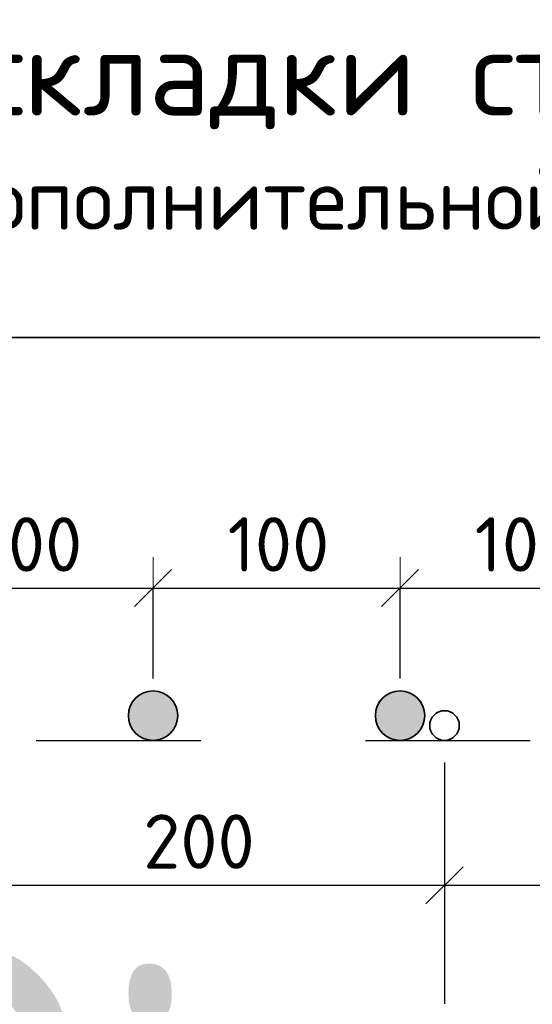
# Model space of a CAD drawing. Header units: metres. Extents: x -38 to 114, y -15 to 21.
# Tile 228 of 244: x 76.511 to 76.822, y 8.067 to 8.665. Entities that reach past the tile are written whole.
import ezdxf

# ---------------------------------------------------------------- set-up
doc = ezdxf.new("R2010")
doc.units = ezdxf.units.M
doc.header["$PDMODE"] = 65
doc.linetypes.add('______2', pattern=[0.0405, 0.03, -0.0105])
for name, color, linetype in [('XR$3$_3898', 7, 'Continuous'), ('XR$4$_3898', 7, 'Continuous'), ('XR$6$_3898', 7, 'Continuous')]:
    doc.layers.add(name, color=color, linetype=linetype)
for name, color, linetype, lineweight in [('XR$3$Размерная линия_ общее', 7, 'Continuous', 13), ('XR$4$Размерная линия_ общее', 7, 'Continuous', 13), ('XR$6$Размерная линия_ общее', 7, 'Continuous', 13)]:
    doc.layers.add(name, color=color, linetype=linetype, lineweight=lineweight)
doc.styles.add('ISOCPEUR', font='txt')
doc.dimstyles.new('DIMSTYLE_8', dxfattribs={"dimtxt": 0.033, "dimasz": 0.0375, "dimexe": 0, "dimexo": 0, "dimgap": 0.0165, "dimtad": 2, "dimdec": 0, "dimlfac": 1000, "dimrnd": 1, "dimzin": 12, "dimdsep": 46, "dimtxsty": 'ISOCPEUR', "dimblk1": 'ALL_ML_STRICH', "dimblk2": 'ALL_ML_STRICH', "dimsah": 1, "dimcen": 0, "dimclrd": 7, "dimclre": 256, "dimclrt": 7, "dimadec": 0, "dimazin": 0, "dimtfac": 1, "dimtdec": 0, "dimtix": 1, "dimtmove": 2, "dimatfit": 3, "dimfxl": 0, "dimtzin": 0, "dimlwd": 0, "dimlwe": -3, "dimarcsym": 0})

# ---------------------------------------------------------------- blocks, each defined once
blk = doc.blocks.new('ALL_ML_STRICH')
at = {"color": 0, "linetype": 'ByBlock', "lineweight": -2}
for p, q in [((0, -0.5), (0, 0.5)), ((-0.3, -0.3), (0.3, 0.3)), ((-1, 0), (0.5, 0))]:
    blk.add_line(p, q, dxfattribs=at)
blk = doc.blocks.new('*D58')
at = {"layer": 'DEFPOINTS', "color": 7, "linetype": 'Continuous', "lineweight": 13, "transparency": 33554687}
for p in [(76.44196, 8.31961), (76.44196, 8.24218), (76.59196, 8.24218)]:
    blk.add_point(p, dxfattribs=at)
at = {"layer": 'XR$3$Размерная линия_ общее', "color": 253, "linetype": 'Continuous', "lineweight": -2, "true_color": 0xa0a0a0, "transparency": 33554687}
for p, q in [((76.44196, 8.26468), (76.44196, 8.31961)), ((76.59196, 8.26468), (76.59196, 8.31961))]:
    blk.add_line(p, q, dxfattribs=at)
at = {"layer": 'XR$3$Размерная линия_ общее', "color": 7, "linetype": 'Continuous', "lineweight": -2, "transparency": 33554687}
blk.add_line((76.44196, 8.31961), (76.59196, 8.31961), dxfattribs=at)
at = {"layer": 'XR$3$Размерная линия_ общее', "color": 7, "linetype": 'Continuous', "lineweight": 13, "transparency": 33554687, "xscale": 0.0375, "yscale": 0.0375, "zscale": 0.0375, "rotation": 180}
blk.add_blockref('ALL_ML_STRICH', (76.44196, 8.31961), dxfattribs=at)
at = {"layer": 'XR$3$Размерная линия_ общее', "color": 7, "linetype": 'Continuous', "lineweight": 13, "transparency": 33554687, "xscale": 0.0375, "yscale": 0.0375, "zscale": 0.0375}
blk.add_blockref('ALL_ML_STRICH', (76.59196, 8.31961), dxfattribs=at)
at = {"layer": 'XR$3$Размерная линия_ общее', "color": 7, "linetype": 'Continuous', "lineweight": 13, "transparency": 33554687, "insert": (76.48726, 8.36261), "char_height": 0.033, "width": 0.00165, "attachment_point": 1, "line_spacing_factor": 0.60241, "style": 'ISOCPEUR'}
blk.add_mtext('100', dxfattribs=at)
blk = doc.blocks.new('*D59')
at = {"layer": 'DEFPOINTS', "color": 7, "linetype": 'Continuous', "lineweight": 13, "transparency": 33554687}
for p in [(76.59196, 8.31961), (76.59196, 8.24218), (76.74196, 8.24218)]:
    blk.add_point(p, dxfattribs=at)
at = {"layer": 'XR$3$Размерная линия_ общее', "color": 253, "linetype": 'Continuous', "lineweight": -2, "true_color": 0xa0a0a0, "transparency": 33554687}
for p, q in [((76.59196, 8.26468), (76.59196, 8.31961)), ((76.74196, 8.26468), (76.74196, 8.31961))]:
    blk.add_line(p, q, dxfattribs=at)
at = {"layer": 'XR$3$Размерная линия_ общее', "color": 7, "linetype": 'Continuous', "lineweight": -2, "transparency": 33554687}
blk.add_line((76.59196, 8.31961), (76.74196, 8.31961), dxfattribs=at)
at = {"layer": 'XR$3$Размерная линия_ общее', "color": 7, "linetype": 'Continuous', "lineweight": 13, "transparency": 33554687, "xscale": 0.0375, "yscale": 0.0375, "zscale": 0.0375, "rotation": 180}
blk.add_blockref('ALL_ML_STRICH', (76.59196, 8.31961), dxfattribs=at)
at = {"layer": 'XR$3$Размерная линия_ общее', "color": 7, "linetype": 'Continuous', "lineweight": 13, "transparency": 33554687, "xscale": 0.0375, "yscale": 0.0375, "zscale": 0.0375}
blk.add_blockref('ALL_ML_STRICH', (76.74196, 8.31961), dxfattribs=at)
at = {"layer": 'XR$3$Размерная линия_ общее', "color": 7, "linetype": 'Continuous', "lineweight": 13, "transparency": 33554687, "insert": (76.63726, 8.36261), "char_height": 0.033, "width": 0.00165, "attachment_point": 1, "line_spacing_factor": 0.60241, "style": 'ISOCPEUR'}
blk.add_mtext('100', dxfattribs=at)
blk = doc.blocks.new('*D60')
at = {"layer": 'DEFPOINTS', "color": 7, "linetype": 'Continuous', "lineweight": 13, "transparency": 33554687}
for p in [(76.74196, 8.31961), (76.74196, 8.24218), (76.89196, 8.24218)]:
    blk.add_point(p, dxfattribs=at)
at = {"layer": 'XR$3$Размерная линия_ общее', "color": 253, "linetype": 'Continuous', "lineweight": -2, "true_color": 0xa0a0a0, "transparency": 33554687}
for p, q in [((76.74196, 8.26468), (76.74196, 8.31961)), ((76.89196, 8.26468), (76.89196, 8.31961))]:
    blk.add_line(p, q, dxfattribs=at)
at = {"layer": 'XR$3$Размерная линия_ общее', "color": 7, "linetype": 'Continuous', "lineweight": -2, "transparency": 33554687}
blk.add_line((76.74196, 8.31961), (76.89196, 8.31961), dxfattribs=at)
at = {"layer": 'XR$3$Размерная линия_ общее', "color": 7, "linetype": 'Continuous', "lineweight": 13, "transparency": 33554687, "xscale": 0.0375, "yscale": 0.0375, "zscale": 0.0375, "rotation": 180}
blk.add_blockref('ALL_ML_STRICH', (76.74196, 8.31961), dxfattribs=at)
at = {"layer": 'XR$3$Размерная линия_ общее', "color": 7, "linetype": 'Continuous', "lineweight": 13, "transparency": 33554687, "xscale": 0.0375, "yscale": 0.0375, "zscale": 0.0375}
blk.add_blockref('ALL_ML_STRICH', (76.89196, 8.31961), dxfattribs=at)
at = {"layer": 'XR$3$Размерная линия_ общее', "color": 7, "linetype": 'Continuous', "lineweight": 13, "transparency": 33554687, "insert": (76.78726, 8.36261), "char_height": 0.033, "width": 0.00165, "attachment_point": 1, "line_spacing_factor": 0.60241, "style": 'ISOCPEUR'}
blk.add_mtext('100', dxfattribs=at)
blk = doc.blocks.new('*D63')
at = {"layer": 'DEFPOINTS', "color": 7, "linetype": 'Continuous', "lineweight": 13, "transparency": 33554687}
for p in [(76.46896, 8.23618), (76.76896, 8.23618), (76.46896, 8.13924)]:
    blk.add_point(p, dxfattribs=at)
at = {"layer": 'XR$3$Размерная линия_ общее', "color": 253, "linetype": 'Continuous', "lineweight": -2, "true_color": 0xa0a0a0, "transparency": 33554687}
for p, q in [((76.46896, 8.21368), (76.46896, 8.13924)), ((76.76896, 8.21368), (76.76896, 8.13924))]:
    blk.add_line(p, q, dxfattribs=at)
at = {"layer": 'XR$3$Размерная линия_ общее', "color": 7, "linetype": 'Continuous', "lineweight": -2, "transparency": 33554687}
blk.add_line((76.46896, 8.13924), (76.76896, 8.13924), dxfattribs=at)
at = {"layer": 'XR$3$Размерная линия_ общее', "color": 7, "linetype": 'Continuous', "lineweight": 13, "transparency": 33554687, "xscale": 0.0375, "yscale": 0.0375, "zscale": 0.0375, "rotation": 180}
blk.add_blockref('ALL_ML_STRICH', (76.46896, 8.13924), dxfattribs=at)
at = {"layer": 'XR$3$Размерная линия_ общее', "color": 7, "linetype": 'Continuous', "lineweight": 13, "transparency": 33554687, "xscale": 0.0375, "yscale": 0.0375, "zscale": 0.0375}
blk.add_blockref('ALL_ML_STRICH', (76.76896, 8.13924), dxfattribs=at)
at = {"layer": 'XR$3$Размерная линия_ общее', "color": 7, "linetype": 'Continuous', "lineweight": 13, "transparency": 33554687, "insert": (76.58596, 8.18224), "char_height": 0.033, "width": 0.00165, "attachment_point": 1, "line_spacing_factor": 0.60241, "style": 'ISOCPEUR'}
blk.add_mtext('200', dxfattribs=at)
blk = doc.blocks.new('*D64')
at = {"layer": 'DEFPOINTS', "color": 7, "linetype": 'Continuous', "lineweight": 13, "transparency": 33554687}
for p in [(76.76896, 8.23618), (77.06896, 8.23618), (76.76896, 8.13924)]:
    blk.add_point(p, dxfattribs=at)
at = {"layer": 'XR$3$Размерная линия_ общее', "color": 253, "linetype": 'Continuous', "lineweight": -2, "true_color": 0xa0a0a0, "transparency": 33554687}
for p, q in [((76.76896, 8.21368), (76.76896, 8.13924)), ((77.06896, 8.21368), (77.06896, 8.13924))]:
    blk.add_line(p, q, dxfattribs=at)
at = {"layer": 'XR$3$Размерная линия_ общее', "color": 7, "linetype": 'Continuous', "lineweight": -2, "transparency": 33554687}
blk.add_line((76.76896, 8.13924), (77.06896, 8.13924), dxfattribs=at)
at = {"layer": 'XR$3$Размерная линия_ общее', "color": 7, "linetype": 'Continuous', "lineweight": 13, "transparency": 33554687, "xscale": 0.0375, "yscale": 0.0375, "zscale": 0.0375, "rotation": 180}
blk.add_blockref('ALL_ML_STRICH', (76.76896, 8.13924), dxfattribs=at)
at = {"layer": 'XR$3$Размерная линия_ общее', "color": 7, "linetype": 'Continuous', "lineweight": 13, "transparency": 33554687, "xscale": 0.0375, "yscale": 0.0375, "zscale": 0.0375}
blk.add_blockref('ALL_ML_STRICH', (77.06896, 8.13924), dxfattribs=at)
at = {"layer": 'XR$3$Размерная линия_ общее', "color": 7, "linetype": 'Continuous', "lineweight": 13, "transparency": 33554687, "insert": (76.88596, 8.18224), "char_height": 0.033, "width": 0.00165, "attachment_point": 1, "line_spacing_factor": 0.60241, "style": 'ISOCPEUR'}
blk.add_mtext('200', dxfattribs=at)
blk = doc.blocks.new('*D260')
at = {"layer": 'DEFPOINTS', "color": 7, "linetype": 'Continuous', "lineweight": 13, "transparency": 33554687}
for p in [(76.44196, 8.31961), (76.44196, 8.24218), (76.59196, 8.24218)]:
    blk.add_point(p, dxfattribs=at)
at = {"layer": 'XR$4$Размерная линия_ общее', "color": 253, "linetype": 'Continuous', "lineweight": -2, "true_color": 0xa0a0a0, "transparency": 33554687}
for p, q in [((76.44196, 8.26468), (76.44196, 8.31961)), ((76.59196, 8.26468), (76.59196, 8.31961))]:
    blk.add_line(p, q, dxfattribs=at)
at = {"layer": 'XR$4$Размерная линия_ общее', "color": 7, "linetype": 'Continuous', "lineweight": -2, "transparency": 33554687}
blk.add_line((76.44196, 8.31961), (76.59196, 8.31961), dxfattribs=at)
at = {"layer": 'XR$4$Размерная линия_ общее', "color": 7, "linetype": 'Continuous', "lineweight": 13, "transparency": 33554687, "xscale": 0.0375, "yscale": 0.0375, "zscale": 0.0375, "rotation": 180}
blk.add_blockref('ALL_ML_STRICH', (76.44196, 8.31961), dxfattribs=at)
at = {"layer": 'XR$4$Размерная линия_ общее', "color": 7, "linetype": 'Continuous', "lineweight": 13, "transparency": 33554687, "xscale": 0.0375, "yscale": 0.0375, "zscale": 0.0375}
blk.add_blockref('ALL_ML_STRICH', (76.59196, 8.31961), dxfattribs=at)
at = {"layer": 'XR$4$Размерная линия_ общее', "color": 7, "linetype": 'Continuous', "lineweight": 13, "transparency": 33554687, "insert": (76.48726, 8.36261), "char_height": 0.033, "width": 0.00165, "attachment_point": 1, "line_spacing_factor": 0.60241, "style": 'ISOCPEUR'}
blk.add_mtext('100', dxfattribs=at)
blk = doc.blocks.new('*D261')
at = {"layer": 'DEFPOINTS', "color": 7, "linetype": 'Continuous', "lineweight": 13, "transparency": 33554687}
for p in [(76.59196, 8.31961), (76.59196, 8.24218), (76.74196, 8.24218)]:
    blk.add_point(p, dxfattribs=at)
at = {"layer": 'XR$4$Размерная линия_ общее', "color": 253, "linetype": 'Continuous', "lineweight": -2, "true_color": 0xa0a0a0, "transparency": 33554687}
for p, q in [((76.59196, 8.26468), (76.59196, 8.31961)), ((76.74196, 8.26468), (76.74196, 8.31961))]:
    blk.add_line(p, q, dxfattribs=at)
at = {"layer": 'XR$4$Размерная линия_ общее', "color": 7, "linetype": 'Continuous', "lineweight": -2, "transparency": 33554687}
blk.add_line((76.59196, 8.31961), (76.74196, 8.31961), dxfattribs=at)
at = {"layer": 'XR$4$Размерная линия_ общее', "color": 7, "linetype": 'Continuous', "lineweight": 13, "transparency": 33554687, "xscale": 0.0375, "yscale": 0.0375, "zscale": 0.0375, "rotation": 180}
blk.add_blockref('ALL_ML_STRICH', (76.59196, 8.31961), dxfattribs=at)
at = {"layer": 'XR$4$Размерная линия_ общее', "color": 7, "linetype": 'Continuous', "lineweight": 13, "transparency": 33554687, "xscale": 0.0375, "yscale": 0.0375, "zscale": 0.0375}
blk.add_blockref('ALL_ML_STRICH', (76.74196, 8.31961), dxfattribs=at)
at = {"layer": 'XR$4$Размерная линия_ общее', "color": 7, "linetype": 'Continuous', "lineweight": 13, "transparency": 33554687, "insert": (76.63726, 8.36261), "char_height": 0.033, "width": 0.00165, "attachment_point": 1, "line_spacing_factor": 0.60241, "style": 'ISOCPEUR'}
blk.add_mtext('100', dxfattribs=at)
blk = doc.blocks.new('*D262')
at = {"layer": 'DEFPOINTS', "color": 7, "linetype": 'Continuous', "lineweight": 13, "transparency": 33554687}
for p in [(76.74196, 8.31961), (76.74196, 8.24218), (76.89196, 8.24218)]:
    blk.add_point(p, dxfattribs=at)
at = {"layer": 'XR$4$Размерная линия_ общее', "color": 253, "linetype": 'Continuous', "lineweight": -2, "true_color": 0xa0a0a0, "transparency": 33554687}
for p, q in [((76.74196, 8.26468), (76.74196, 8.31961)), ((76.89196, 8.26468), (76.89196, 8.31961))]:
    blk.add_line(p, q, dxfattribs=at)
at = {"layer": 'XR$4$Размерная линия_ общее', "color": 7, "linetype": 'Continuous', "lineweight": -2, "transparency": 33554687}
blk.add_line((76.74196, 8.31961), (76.89196, 8.31961), dxfattribs=at)
at = {"layer": 'XR$4$Размерная линия_ общее', "color": 7, "linetype": 'Continuous', "lineweight": 13, "transparency": 33554687, "xscale": 0.0375, "yscale": 0.0375, "zscale": 0.0375, "rotation": 180}
blk.add_blockref('ALL_ML_STRICH', (76.74196, 8.31961), dxfattribs=at)
at = {"layer": 'XR$4$Размерная линия_ общее', "color": 7, "linetype": 'Continuous', "lineweight": 13, "transparency": 33554687, "xscale": 0.0375, "yscale": 0.0375, "zscale": 0.0375}
blk.add_blockref('ALL_ML_STRICH', (76.89196, 8.31961), dxfattribs=at)
at = {"layer": 'XR$4$Размерная линия_ общее', "color": 7, "linetype": 'Continuous', "lineweight": 13, "transparency": 33554687, "insert": (76.78726, 8.36261), "char_height": 0.033, "width": 0.00165, "attachment_point": 1, "line_spacing_factor": 0.60241, "style": 'ISOCPEUR'}
blk.add_mtext('100', dxfattribs=at)
blk = doc.blocks.new('*D265')
at = {"layer": 'DEFPOINTS', "color": 7, "linetype": 'Continuous', "lineweight": 13, "transparency": 33554687}
for p in [(76.46896, 8.23618), (76.76896, 8.23618), (76.46896, 8.13924)]:
    blk.add_point(p, dxfattribs=at)
at = {"layer": 'XR$4$Размерная линия_ общее', "color": 253, "linetype": 'Continuous', "lineweight": -2, "true_color": 0xa0a0a0, "transparency": 33554687}
for p, q in [((76.46896, 8.21368), (76.46896, 8.13924)), ((76.76896, 8.21368), (76.76896, 8.13924))]:
    blk.add_line(p, q, dxfattribs=at)
at = {"layer": 'XR$4$Размерная линия_ общее', "color": 7, "linetype": 'Continuous', "lineweight": -2, "transparency": 33554687}
blk.add_line((76.46896, 8.13924), (76.76896, 8.13924), dxfattribs=at)
at = {"layer": 'XR$4$Размерная линия_ общее', "color": 7, "linetype": 'Continuous', "lineweight": 13, "transparency": 33554687, "xscale": 0.0375, "yscale": 0.0375, "zscale": 0.0375, "rotation": 180}
blk.add_blockref('ALL_ML_STRICH', (76.46896, 8.13924), dxfattribs=at)
at = {"layer": 'XR$4$Размерная линия_ общее', "color": 7, "linetype": 'Continuous', "lineweight": 13, "transparency": 33554687, "xscale": 0.0375, "yscale": 0.0375, "zscale": 0.0375}
blk.add_blockref('ALL_ML_STRICH', (76.76896, 8.13924), dxfattribs=at)
at = {"layer": 'XR$4$Размерная линия_ общее', "color": 7, "linetype": 'Continuous', "lineweight": 13, "transparency": 33554687, "insert": (76.58596, 8.18224), "char_height": 0.033, "width": 0.00165, "attachment_point": 1, "line_spacing_factor": 0.60241, "style": 'ISOCPEUR'}
blk.add_mtext('200', dxfattribs=at)
blk = doc.blocks.new('*D266')
at = {"layer": 'DEFPOINTS', "color": 7, "linetype": 'Continuous', "lineweight": 13, "transparency": 33554687}
for p in [(76.76896, 8.23618), (77.06896, 8.23618), (76.76896, 8.13924)]:
    blk.add_point(p, dxfattribs=at)
at = {"layer": 'XR$4$Размерная линия_ общее', "color": 253, "linetype": 'Continuous', "lineweight": -2, "true_color": 0xa0a0a0, "transparency": 33554687}
for p, q in [((76.76896, 8.21368), (76.76896, 8.13924)), ((77.06896, 8.21368), (77.06896, 8.13924))]:
    blk.add_line(p, q, dxfattribs=at)
at = {"layer": 'XR$4$Размерная линия_ общее', "color": 7, "linetype": 'Continuous', "lineweight": -2, "transparency": 33554687}
blk.add_line((76.76896, 8.13924), (77.06896, 8.13924), dxfattribs=at)
at = {"layer": 'XR$4$Размерная линия_ общее', "color": 7, "linetype": 'Continuous', "lineweight": 13, "transparency": 33554687, "xscale": 0.0375, "yscale": 0.0375, "zscale": 0.0375, "rotation": 180}
blk.add_blockref('ALL_ML_STRICH', (76.76896, 8.13924), dxfattribs=at)
at = {"layer": 'XR$4$Размерная линия_ общее', "color": 7, "linetype": 'Continuous', "lineweight": 13, "transparency": 33554687, "xscale": 0.0375, "yscale": 0.0375, "zscale": 0.0375}
blk.add_blockref('ALL_ML_STRICH', (77.06896, 8.13924), dxfattribs=at)
at = {"layer": 'XR$4$Размерная линия_ общее', "color": 7, "linetype": 'Continuous', "lineweight": 13, "transparency": 33554687, "insert": (76.88596, 8.18224), "char_height": 0.033, "width": 0.00165, "attachment_point": 1, "line_spacing_factor": 0.60241, "style": 'ISOCPEUR'}
blk.add_mtext('200', dxfattribs=at)
blk = doc.blocks.new('*D647')
at = {"layer": 'DEFPOINTS', "color": 7, "linetype": 'Continuous', "lineweight": 13, "transparency": 33554687}
for p in [(76.44196, 8.31961), (76.44196, 8.24218), (76.59196, 8.24218)]:
    blk.add_point(p, dxfattribs=at)
at = {"layer": 'XR$6$Размерная линия_ общее', "color": 253, "linetype": 'Continuous', "lineweight": -2, "true_color": 0xa0a0a0, "transparency": 33554687}
for p, q in [((76.44196, 8.26468), (76.44196, 8.31961)), ((76.59196, 8.26468), (76.59196, 8.31961))]:
    blk.add_line(p, q, dxfattribs=at)
at = {"layer": 'XR$6$Размерная линия_ общее', "color": 7, "linetype": 'Continuous', "lineweight": -2, "transparency": 33554687}
blk.add_line((76.44196, 8.31961), (76.59196, 8.31961), dxfattribs=at)
at = {"layer": 'XR$6$Размерная линия_ общее', "color": 7, "linetype": 'Continuous', "lineweight": 13, "transparency": 33554687, "xscale": 0.0375, "yscale": 0.0375, "zscale": 0.0375, "rotation": 180}
blk.add_blockref('ALL_ML_STRICH', (76.44196, 8.31961), dxfattribs=at)
at = {"layer": 'XR$6$Размерная линия_ общее', "color": 7, "linetype": 'Continuous', "lineweight": 13, "transparency": 33554687, "xscale": 0.0375, "yscale": 0.0375, "zscale": 0.0375}
blk.add_blockref('ALL_ML_STRICH', (76.59196, 8.31961), dxfattribs=at)
at = {"layer": 'XR$6$Размерная линия_ общее', "color": 7, "linetype": 'Continuous', "lineweight": 13, "transparency": 33554687, "insert": (76.48726, 8.36261), "char_height": 0.033, "width": 0.00165, "attachment_point": 1, "line_spacing_factor": 0.60241, "style": 'ISOCPEUR'}
blk.add_mtext('100', dxfattribs=at)
blk = doc.blocks.new('*D648')
at = {"layer": 'DEFPOINTS', "color": 7, "linetype": 'Continuous', "lineweight": 13, "transparency": 33554687}
for p in [(76.59196, 8.31961), (76.59196, 8.24218), (76.74196, 8.24218)]:
    blk.add_point(p, dxfattribs=at)
at = {"layer": 'XR$6$Размерная линия_ общее', "color": 253, "linetype": 'Continuous', "lineweight": -2, "true_color": 0xa0a0a0, "transparency": 33554687}
for p, q in [((76.59196, 8.26468), (76.59196, 8.31961)), ((76.74196, 8.26468), (76.74196, 8.31961))]:
    blk.add_line(p, q, dxfattribs=at)
at = {"layer": 'XR$6$Размерная линия_ общее', "color": 7, "linetype": 'Continuous', "lineweight": -2, "transparency": 33554687}
blk.add_line((76.59196, 8.31961), (76.74196, 8.31961), dxfattribs=at)
at = {"layer": 'XR$6$Размерная линия_ общее', "color": 7, "linetype": 'Continuous', "lineweight": 13, "transparency": 33554687, "xscale": 0.0375, "yscale": 0.0375, "zscale": 0.0375, "rotation": 180}
blk.add_blockref('ALL_ML_STRICH', (76.59196, 8.31961), dxfattribs=at)
at = {"layer": 'XR$6$Размерная линия_ общее', "color": 7, "linetype": 'Continuous', "lineweight": 13, "transparency": 33554687, "xscale": 0.0375, "yscale": 0.0375, "zscale": 0.0375}
blk.add_blockref('ALL_ML_STRICH', (76.74196, 8.31961), dxfattribs=at)
at = {"layer": 'XR$6$Размерная линия_ общее', "color": 7, "linetype": 'Continuous', "lineweight": 13, "transparency": 33554687, "insert": (76.63726, 8.36261), "char_height": 0.033, "width": 0.00165, "attachment_point": 1, "line_spacing_factor": 0.60241, "style": 'ISOCPEUR'}
blk.add_mtext('100', dxfattribs=at)
blk = doc.blocks.new('*D649')
at = {"layer": 'DEFPOINTS', "color": 7, "linetype": 'Continuous', "lineweight": 13, "transparency": 33554687}
for p in [(76.74196, 8.31961), (76.74196, 8.24218), (76.89196, 8.24218)]:
    blk.add_point(p, dxfattribs=at)
at = {"layer": 'XR$6$Размерная линия_ общее', "color": 253, "linetype": 'Continuous', "lineweight": -2, "true_color": 0xa0a0a0, "transparency": 33554687}
for p, q in [((76.74196, 8.26468), (76.74196, 8.31961)), ((76.89196, 8.26468), (76.89196, 8.31961))]:
    blk.add_line(p, q, dxfattribs=at)
at = {"layer": 'XR$6$Размерная линия_ общее', "color": 7, "linetype": 'Continuous', "lineweight": -2, "transparency": 33554687}
blk.add_line((76.74196, 8.31961), (76.89196, 8.31961), dxfattribs=at)
at = {"layer": 'XR$6$Размерная линия_ общее', "color": 7, "linetype": 'Continuous', "lineweight": 13, "transparency": 33554687, "xscale": 0.0375, "yscale": 0.0375, "zscale": 0.0375, "rotation": 180}
blk.add_blockref('ALL_ML_STRICH', (76.74196, 8.31961), dxfattribs=at)
at = {"layer": 'XR$6$Размерная линия_ общее', "color": 7, "linetype": 'Continuous', "lineweight": 13, "transparency": 33554687, "xscale": 0.0375, "yscale": 0.0375, "zscale": 0.0375}
blk.add_blockref('ALL_ML_STRICH', (76.89196, 8.31961), dxfattribs=at)
at = {"layer": 'XR$6$Размерная линия_ общее', "color": 7, "linetype": 'Continuous', "lineweight": 13, "transparency": 33554687, "insert": (76.78726, 8.36261), "char_height": 0.033, "width": 0.00165, "attachment_point": 1, "line_spacing_factor": 0.60241, "style": 'ISOCPEUR'}
blk.add_mtext('100', dxfattribs=at)
blk = doc.blocks.new('*D652')
at = {"layer": 'DEFPOINTS', "color": 7, "linetype": 'Continuous', "lineweight": 13, "transparency": 33554687}
for p in [(76.46896, 8.23618), (76.76896, 8.23618), (76.46896, 8.13924)]:
    blk.add_point(p, dxfattribs=at)
at = {"layer": 'XR$6$Размерная линия_ общее', "color": 253, "linetype": 'Continuous', "lineweight": -2, "true_color": 0xa0a0a0, "transparency": 33554687}
for p, q in [((76.46896, 8.21368), (76.46896, 8.13924)), ((76.76896, 8.21368), (76.76896, 8.13924))]:
    blk.add_line(p, q, dxfattribs=at)
at = {"layer": 'XR$6$Размерная линия_ общее', "color": 7, "linetype": 'Continuous', "lineweight": -2, "transparency": 33554687}
blk.add_line((76.46896, 8.13924), (76.76896, 8.13924), dxfattribs=at)
at = {"layer": 'XR$6$Размерная линия_ общее', "color": 7, "linetype": 'Continuous', "lineweight": 13, "transparency": 33554687, "xscale": 0.0375, "yscale": 0.0375, "zscale": 0.0375, "rotation": 180}
blk.add_blockref('ALL_ML_STRICH', (76.46896, 8.13924), dxfattribs=at)
at = {"layer": 'XR$6$Размерная линия_ общее', "color": 7, "linetype": 'Continuous', "lineweight": 13, "transparency": 33554687, "xscale": 0.0375, "yscale": 0.0375, "zscale": 0.0375}
blk.add_blockref('ALL_ML_STRICH', (76.76896, 8.13924), dxfattribs=at)
at = {"layer": 'XR$6$Размерная линия_ общее', "color": 7, "linetype": 'Continuous', "lineweight": 13, "transparency": 33554687, "insert": (76.58596, 8.18224), "char_height": 0.033, "width": 0.00165, "attachment_point": 1, "line_spacing_factor": 0.60241, "style": 'ISOCPEUR'}
blk.add_mtext('200', dxfattribs=at)
blk = doc.blocks.new('*D653')
at = {"layer": 'DEFPOINTS', "color": 7, "linetype": 'Continuous', "lineweight": 13, "transparency": 33554687}
for p in [(76.76896, 8.23618), (77.06896, 8.23618), (76.76896, 8.13924)]:
    blk.add_point(p, dxfattribs=at)
at = {"layer": 'XR$6$Размерная линия_ общее', "color": 253, "linetype": 'Continuous', "lineweight": -2, "true_color": 0xa0a0a0, "transparency": 33554687}
for p, q in [((76.76896, 8.21368), (76.76896, 8.13924)), ((77.06896, 8.21368), (77.06896, 8.13924))]:
    blk.add_line(p, q, dxfattribs=at)
at = {"layer": 'XR$6$Размерная линия_ общее', "color": 7, "linetype": 'Continuous', "lineweight": -2, "transparency": 33554687}
blk.add_line((76.76896, 8.13924), (77.06896, 8.13924), dxfattribs=at)
at = {"layer": 'XR$6$Размерная линия_ общее', "color": 7, "linetype": 'Continuous', "lineweight": 13, "transparency": 33554687, "xscale": 0.0375, "yscale": 0.0375, "zscale": 0.0375, "rotation": 180}
blk.add_blockref('ALL_ML_STRICH', (76.76896, 8.13924), dxfattribs=at)
at = {"layer": 'XR$6$Размерная линия_ общее', "color": 7, "linetype": 'Continuous', "lineweight": 13, "transparency": 33554687, "xscale": 0.0375, "yscale": 0.0375, "zscale": 0.0375}
blk.add_blockref('ALL_ML_STRICH', (77.06896, 8.13924), dxfattribs=at)
at = {"layer": 'XR$6$Размерная линия_ общее', "color": 7, "linetype": 'Continuous', "lineweight": 13, "transparency": 33554687, "insert": (76.88596, 8.18224), "char_height": 0.033, "width": 0.00165, "attachment_point": 1, "line_spacing_factor": 0.60241, "style": 'ISOCPEUR'}
blk.add_mtext('200', dxfattribs=at)

msp = doc.modelspace()

# ---------------------------------------------------------------- hatches: boundary and pattern name
at = {"linetype": 'Continuous', "lineweight": 25, "true_color": 0xa2a2a2, "transparency": 33554687}
for points in [[(76.60386, 8.25131), (76.60257, 8.25278), (76.6011, 8.25408), (76.59946, 8.25517), (76.5977, 8.25603), (76.59585, 8.25667), (76.59392, 8.25705), (76.59196, 8.25718), (76.59001, 8.25705), (76.58808, 8.25667), (76.58622, 8.25603), (76.58446, 8.25517), (76.58283, 8.25408), (76.58136, 8.25278), (76.58006, 8.25131), (76.57897, 8.24968), (76.57811, 8.24792), (76.57748, 8.24606), (76.57709, 8.24413), (76.57696, 8.24218), (76.57709, 8.24022), (76.57748, 8.23829), (76.57811, 8.23644), (76.57897, 8.23468), (76.58006, 8.23305), (76.58136, 8.23157), (76.58283, 8.23028), (76.58446, 8.22919), (76.58622, 8.22832), (76.58808, 8.22769), (76.59001, 8.2273), (76.59196, 8.22718), (76.59392, 8.2273), (76.59585, 8.22769), (76.5977, 8.22832), (76.59946, 8.22919), (76.6011, 8.23028), (76.60257, 8.23157), (76.60386, 8.23305), (76.60495, 8.23468), (76.60582, 8.23644), (76.60645, 8.23829), (76.60684, 8.24022), (76.60696, 8.24218), (76.60684, 8.24413), (76.60645, 8.24606), (76.60582, 8.24792), (76.60495, 8.24968)], [(76.60386, 8.25131), (76.60257, 8.25278), (76.6011, 8.25408), (76.59946, 8.25517), (76.5977, 8.25603), (76.59585, 8.25667), (76.59392, 8.25705), (76.59196, 8.25718), (76.59001, 8.25705), (76.58808, 8.25667), (76.58622, 8.25603), (76.58446, 8.25517), (76.58283, 8.25408), (76.58136, 8.25278), (76.58006, 8.25131), (76.57897, 8.24968), (76.57811, 8.24792), (76.57748, 8.24606), (76.57709, 8.24413), (76.57696, 8.24218), (76.57709, 8.24022), (76.57748, 8.23829), (76.57811, 8.23644), (76.57897, 8.23468), (76.58006, 8.23305), (76.58136, 8.23157), (76.58283, 8.23028), (76.58446, 8.22919), (76.58622, 8.22832), (76.58808, 8.22769), (76.59001, 8.2273), (76.59196, 8.22718), (76.59392, 8.2273), (76.59585, 8.22769), (76.5977, 8.22832), (76.59946, 8.22919), (76.6011, 8.23028), (76.60257, 8.23157), (76.60386, 8.23305), (76.60495, 8.23468), (76.60582, 8.23644), (76.60645, 8.23829), (76.60684, 8.24022), (76.60696, 8.24218), (76.60684, 8.24413), (76.60645, 8.24606), (76.60582, 8.24792), (76.60495, 8.24968)], [(76.60386, 8.25131), (76.60257, 8.25278), (76.6011, 8.25408), (76.59946, 8.25517), (76.5977, 8.25603), (76.59585, 8.25667), (76.59392, 8.25705), (76.59196, 8.25718), (76.59001, 8.25705), (76.58808, 8.25667), (76.58622, 8.25603), (76.58446, 8.25517), (76.58283, 8.25408), (76.58136, 8.25278), (76.58006, 8.25131), (76.57897, 8.24968), (76.57811, 8.24792), (76.57748, 8.24606), (76.57709, 8.24413), (76.57696, 8.24218), (76.57709, 8.24022), (76.57748, 8.23829), (76.57811, 8.23644), (76.57897, 8.23468), (76.58006, 8.23305), (76.58136, 8.23157), (76.58283, 8.23028), (76.58446, 8.22919), (76.58622, 8.22832), (76.58808, 8.22769), (76.59001, 8.2273), (76.59196, 8.22718), (76.59392, 8.2273), (76.59585, 8.22769), (76.5977, 8.22832), (76.59946, 8.22919), (76.6011, 8.23028), (76.60257, 8.23157), (76.60386, 8.23305), (76.60495, 8.23468), (76.60582, 8.23644), (76.60645, 8.23829), (76.60684, 8.24022), (76.60696, 8.24218), (76.60684, 8.24413), (76.60645, 8.24606), (76.60582, 8.24792), (76.60495, 8.24968)], [(76.75386, 8.25131), (76.75257, 8.25278), (76.7511, 8.25408), (76.74946, 8.25517), (76.7477, 8.25603), (76.74585, 8.25667), (76.74392, 8.25705), (76.74196, 8.25718), (76.74001, 8.25705), (76.73808, 8.25667), (76.73622, 8.25603), (76.73446, 8.25517), (76.73283, 8.25408), (76.73136, 8.25278), (76.73006, 8.25131), (76.72897, 8.24968), (76.72811, 8.24792), (76.72748, 8.24606), (76.72709, 8.24413), (76.72696, 8.24218), (76.72709, 8.24022), (76.72748, 8.23829), (76.72811, 8.23644), (76.72897, 8.23468), (76.73006, 8.23305), (76.73136, 8.23157), (76.73283, 8.23028), (76.73446, 8.22919), (76.73622, 8.22832), (76.73808, 8.22769), (76.74001, 8.2273), (76.74196, 8.22718), (76.74392, 8.2273), (76.74585, 8.22769), (76.7477, 8.22832), (76.74946, 8.22919), (76.7511, 8.23028), (76.75257, 8.23157), (76.75386, 8.23305), (76.75495, 8.23468), (76.75582, 8.23644), (76.75645, 8.23829), (76.75684, 8.24022), (76.75696, 8.24218), (76.75684, 8.24413), (76.75645, 8.24606), (76.75582, 8.24792), (76.75495, 8.24968)], [(76.75386, 8.25131), (76.75257, 8.25278), (76.7511, 8.25408), (76.74946, 8.25517), (76.7477, 8.25603), (76.74585, 8.25667), (76.74392, 8.25705), (76.74196, 8.25718), (76.74001, 8.25705), (76.73808, 8.25667), (76.73622, 8.25603), (76.73446, 8.25517), (76.73283, 8.25408), (76.73136, 8.25278), (76.73006, 8.25131), (76.72897, 8.24968), (76.72811, 8.24792), (76.72748, 8.24606), (76.72709, 8.24413), (76.72696, 8.24218), (76.72709, 8.24022), (76.72748, 8.23829), (76.72811, 8.23644), (76.72897, 8.23468), (76.73006, 8.23305), (76.73136, 8.23157), (76.73283, 8.23028), (76.73446, 8.22919), (76.73622, 8.22832), (76.73808, 8.22769), (76.74001, 8.2273), (76.74196, 8.22718), (76.74392, 8.2273), (76.74585, 8.22769), (76.7477, 8.22832), (76.74946, 8.22919), (76.7511, 8.23028), (76.75257, 8.23157), (76.75386, 8.23305), (76.75495, 8.23468), (76.75582, 8.23644), (76.75645, 8.23829), (76.75684, 8.24022), (76.75696, 8.24218), (76.75684, 8.24413), (76.75645, 8.24606), (76.75582, 8.24792), (76.75495, 8.24968)], [(76.75386, 8.25131), (76.75257, 8.25278), (76.7511, 8.25408), (76.74946, 8.25517), (76.7477, 8.25603), (76.74585, 8.25667), (76.74392, 8.25705), (76.74196, 8.25718), (76.74001, 8.25705), (76.73808, 8.25667), (76.73622, 8.25603), (76.73446, 8.25517), (76.73283, 8.25408), (76.73136, 8.25278), (76.73006, 8.25131), (76.72897, 8.24968), (76.72811, 8.24792), (76.72748, 8.24606), (76.72709, 8.24413), (76.72696, 8.24218), (76.72709, 8.24022), (76.72748, 8.23829), (76.72811, 8.23644), (76.72897, 8.23468), (76.73006, 8.23305), (76.73136, 8.23157), (76.73283, 8.23028), (76.73446, 8.22919), (76.73622, 8.22832), (76.73808, 8.22769), (76.74001, 8.2273), (76.74196, 8.22718), (76.74392, 8.2273), (76.74585, 8.22769), (76.7477, 8.22832), (76.74946, 8.22919), (76.7511, 8.23028), (76.75257, 8.23157), (76.75386, 8.23305), (76.75495, 8.23468), (76.75582, 8.23644), (76.75645, 8.23829), (76.75684, 8.24022), (76.75696, 8.24218), (76.75684, 8.24413), (76.75645, 8.24606), (76.75582, 8.24792), (76.75495, 8.24968)]]:
    msp.add_hatch(color=253, dxfattribs=at).paths.add_polyline_path(points)

# ---------------------------------------------------------------- linework, layer by layer
at = {"color": 7, "linetype": 'Continuous', "lineweight": 35, "transparency": 33554687}
msp.add_line((67.91979, 8.47171), (86.41979, 8.47171), dxfattribs=at)
at = {"color": 7, "linetype": 'Continuous', "lineweight": 13, "transparency": 33554687}
msp.add_line((86.41979, 8.47171), (67.91979, 8.47171), dxfattribs=at)
at = {"color": 8, "linetype": '______2', "lineweight": -3, "true_color": 0x737373, "transparency": 33554687}
msp.add_line((76.12096, 8.22718), (77.11696, 8.22718), dxfattribs=at)
msp.add_line((76.12096, 8.22718), (77.11696, 8.22718), dxfattribs=at)
msp.add_line((76.12096, 8.22718), (77.11696, 8.22718), dxfattribs=at)
at = {"layer": 'XR$3$_3898', "color": 7, "linetype": 'Continuous', "lineweight": 35, "transparency": 33554687}
for centre, radius in [((76.59196, 8.24218), 0.015), ((76.74196, 8.24218), 0.015), ((76.76896, 8.23618), 0.009)]:
    msp.add_circle(centre, radius, dxfattribs=at)
at = {"layer": 'XR$3$Размерная линия_ общее', "color": 253, "linetype": 'Continuous', "lineweight": -3, "true_color": 0xa0a0a0, "transparency": 33554687}
msp.add_line((76.76896, 8.13924), (76.76896, 8.06724), dxfattribs=at)
at = {"layer": 'XR$4$_3898', "color": 7, "linetype": 'Continuous', "lineweight": 35, "transparency": 33554687}
for centre, radius in [((76.59196, 8.24218), 0.015), ((76.74196, 8.24218), 0.015), ((76.76896, 8.23618), 0.009)]:
    msp.add_circle(centre, radius, dxfattribs=at)
at = {"layer": 'XR$4$Размерная линия_ общее', "color": 253, "linetype": 'Continuous', "lineweight": -3, "true_color": 0xa0a0a0, "transparency": 33554687}
msp.add_line((76.76896, 8.13924), (76.76896, 8.06724), dxfattribs=at)
at = {"layer": 'XR$6$_3898', "color": 7, "linetype": 'Continuous', "lineweight": 35, "transparency": 33554687}
for centre, radius in [((76.59196, 8.24218), 0.015), ((76.74196, 8.24218), 0.015), ((76.76896, 8.23618), 0.009)]:
    msp.add_circle(centre, radius, dxfattribs=at)
at = {"layer": 'XR$6$Размерная линия_ общее', "color": 253, "linetype": 'Continuous', "lineweight": -3, "true_color": 0xa0a0a0, "transparency": 33554687}
msp.add_line((76.76896, 8.13924), (76.76896, 8.06724), dxfattribs=at)

# ---------------------------------------------------------------- texts
at = {"color": 7, "linetype": 'Continuous', "lineweight": 13, "transparency": 33554687, "insert": (76.64119, 8.65893), "char_height": 0.0525, "width": 1.2320438, "attachment_point": 2, "line_spacing_factor": 0.963855}
msp.add_mtext('\\A1;{\\fISOCPEUR|i0|b0;\\H0.052500;\\W1.000000;\\C7;Схема раскладки стержней}\\P{\\fISOCPEUR|i0|b0;\\H0.037500;\\W1.000000;\\C7;фоновой и дополнительной арматуры}\\P', dxfattribs=at)
msp.add_mtext('\\A1;{\\fISOCPEUR|i0|b0;\\H0.052500;\\W1.000000;\\C7;Схема раскладки стержней}\\P{\\fISOCPEUR|i0|b0;\\H0.037500;\\W1.000000;\\C7;фоновой и дополнительной арматуры}\\P', dxfattribs=at)
msp.add_mtext('\\A1;{\\fISOCPEUR|i0|b0;\\H0.052500;\\W1.000000;\\C7;Схема раскладки стержней}\\P{\\fISOCPEUR|i0|b0;\\H0.037500;\\W1.000000;\\C7;фоновой и дополнительной арматуры}\\P', dxfattribs=at)
at = {"color": 7, "linetype": 'Continuous', "lineweight": 35, "transparency": 33554687, "insert": (75.71936, 7.92796), "char_height": 0.25, "width": 1.1434612, "attachment_point": 7, "style": 'ISOCPEUR'}
msp.add_mtext('\\W0.95;Итого:', dxfattribs=at)

# ---------------------------------------------------------------- dimensions: what is measured, and where the dimension line sits
at = {"layer": 'XR$3$Размерная линия_ общее', "color": 7, "linetype": 'Continuous', "lineweight": 13, "transparency": 33554687}
for base, p1, p2, text, picture, middle in [((76.59196, 8.31961), (76.44196, 8.26468), (76.59196, 8.26468), '100', '*D58', (76.51696, 8.33611)), ((76.74196, 8.31961), (76.59196, 8.26468), (76.74196, 8.26468), '100', '*D59', (76.66696, 8.33611)), ((76.89196, 8.31961), (76.74196, 8.26468), (76.89196, 8.26468), '100', '*D60', (76.81696, 8.33611)), ((76.76896, 8.13924), (76.46896, 8.21368), (76.76896, 8.21368), '200', '*D63', (76.61896, 8.15574)), ((77.06896, 8.13924), (76.76896, 8.21368), (77.06896, 8.21368), '200', '*D64', (76.91896, 8.15574))]:
    dim = msp.add_linear_dim(base=base, p1=p1, p2=p2, text=text, dimstyle='DIMSTYLE_8', override={"dimpost": '<>', "dimclrd": 7, "dimclre": 253, "dimclrt": 7, "dimlwd": 0, "dimlwe": 65533}, dxfattribs=at)
    dim.commit()
    dim.dimension.update_dxf_attribs({"geometry": picture, "text_midpoint": middle, "dimtype": 160})
at = {"layer": 'XR$4$Размерная линия_ общее', "color": 7, "linetype": 'Continuous', "lineweight": 13, "transparency": 33554687}
for base, p1, p2, text, picture, middle in [((76.59196, 8.31961), (76.44196, 8.26468), (76.59196, 8.26468), '100', '*D260', (76.51696, 8.33611)), ((76.74196, 8.31961), (76.59196, 8.26468), (76.74196, 8.26468), '100', '*D261', (76.66696, 8.33611)), ((76.89196, 8.31961), (76.74196, 8.26468), (76.89196, 8.26468), '100', '*D262', (76.81696, 8.33611)), ((76.76896, 8.13924), (76.46896, 8.21368), (76.76896, 8.21368), '200', '*D265', (76.61896, 8.15574)), ((77.06896, 8.13924), (76.76896, 8.21368), (77.06896, 8.21368), '200', '*D266', (76.91896, 8.15574))]:
    dim = msp.add_linear_dim(base=base, p1=p1, p2=p2, text=text, dimstyle='DIMSTYLE_8', override={"dimpost": '<>', "dimclrd": 7, "dimclre": 253, "dimclrt": 7, "dimlwd": 0, "dimlwe": 65533}, dxfattribs=at)
    dim.commit()
    dim.dimension.update_dxf_attribs({"geometry": picture, "text_midpoint": middle, "dimtype": 160})
at = {"layer": 'XR$6$Размерная линия_ общее', "color": 7, "linetype": 'Continuous', "lineweight": 13, "transparency": 33554687}
for base, p1, p2, text, picture, middle in [((76.59196, 8.31961), (76.44196, 8.26468), (76.59196, 8.26468), '100', '*D647', (76.51696, 8.33611)), ((76.74196, 8.31961), (76.59196, 8.26468), (76.74196, 8.26468), '100', '*D648', (76.66696, 8.33611)), ((76.89196, 8.31961), (76.74196, 8.26468), (76.89196, 8.26468), '100', '*D649', (76.81696, 8.33611)), ((76.76896, 8.13924), (76.46896, 8.21368), (76.76896, 8.21368), '200', '*D652', (76.61896, 8.15574)), ((77.06896, 8.13924), (76.76896, 8.21368), (77.06896, 8.21368), '200', '*D653', (76.91896, 8.15574))]:
    dim = msp.add_linear_dim(base=base, p1=p1, p2=p2, text=text, dimstyle='DIMSTYLE_8', override={"dimpost": '<>', "dimclrd": 7, "dimclre": 253, "dimclrt": 7, "dimlwd": 0, "dimlwe": 65533}, dxfattribs=at)
    dim.commit()
    dim.dimension.update_dxf_attribs({"geometry": picture, "text_midpoint": middle, "dimtype": 160})

doc.saveas('drawing.dxf')
